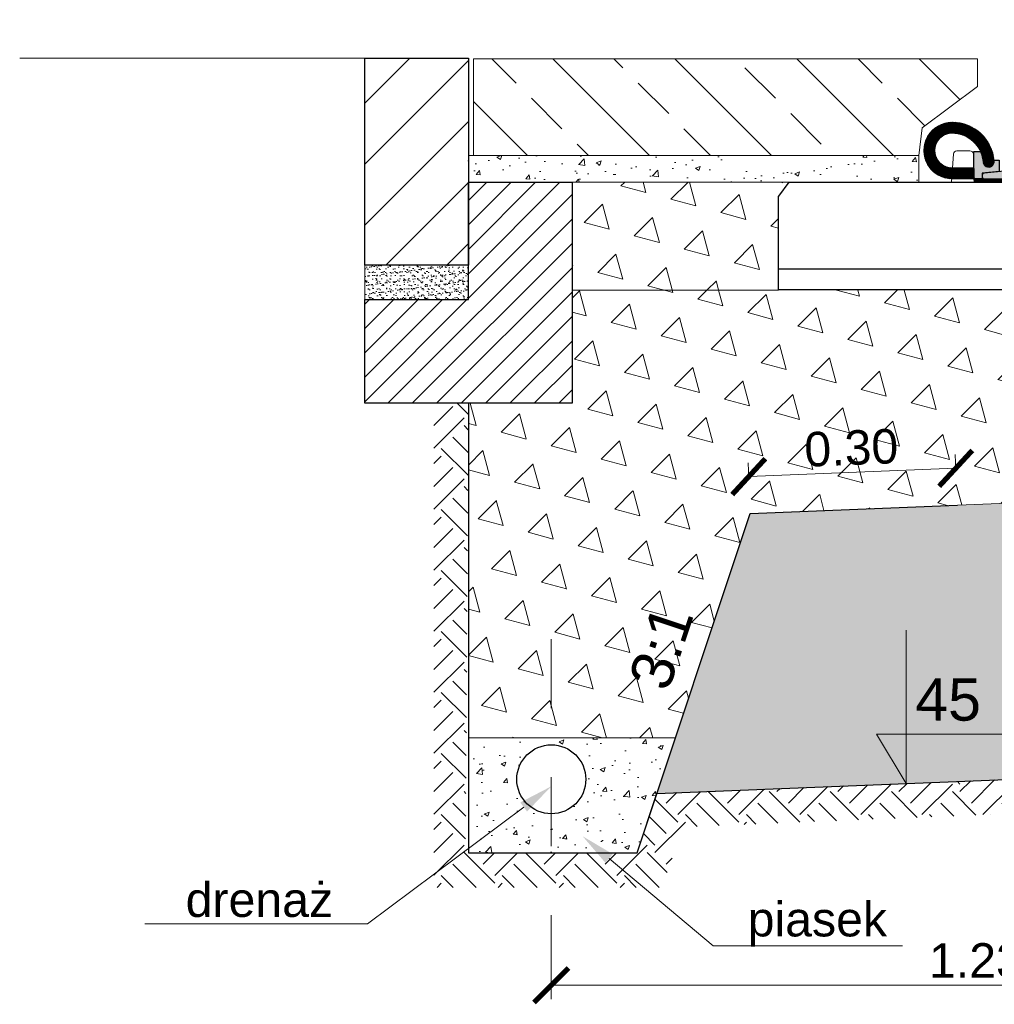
# Model space of a CAD drawing. Header units: feet. Extents: x 210.7 to 255.4, y -209.3 to -191.9.
# Tile 21 of 25: x 239.8 to 241.2, y -196.3 to -194.9. Entities that reach past the tile are written whole.
import ezdxf
from ezdxf import colors
from ezdxf.entities.mleader import LeaderData, LeaderLine
from ezdxf.math import Vec2, Vec3

# ---------------------------------------------------------------- set-up
doc = ezdxf.new("R2010")
doc.units = ezdxf.units.FT
doc.header["$MEASUREMENT"] = 0
doc.header["$PDMODE"] = 34
doc.linetypes.add('DASHDOT2', pattern=[12.7, 6.35, -3.175, 0, -3.175])
for name, color, linetype, lineweight in [('Beton', 8, 'Continuous', 15), ('BETON kresk', 8, 'Continuous', 9), ('Drenaż', 4, 'Continuous', 25), ('Geowłóknina', 160, 'Continuous', 30), ('Kruszywo', 42, 'Continuous', 15), ('Miesz_niezw', 251, 'Continuous', 9), ('Mieszanka_niezw_0_315', 44, 'Continuous', 15), ('Nawierzchnia asfaltowa', 7, 'Continuous', 15), ('Opis', 7, 'Continuous', 15), ('Osie', 1, 'DASHDOT2', 13), ('oś-szyny', 1, 'DASHDOT2', 0), ('Podkład', 7, 'Continuous', 30), ('Podsypka cementowo-piaskowa', 251, 'Continuous', 15), ('Podłoże gruntowe', 7, 'Continuous', 13), ('płyta EPT', 35, 'Continuous', 20), ('Sb3', 7, 'Continuous', 15), ('sb4', 7, 'Continuous', 15), ('Wymiar', 7, 'Continuous', 15)]:
    doc.layers.add(name, color=color, linetype=linetype, lineweight=lineweight)
for name, color, linetype in [('beton obram', 7, 'Continuous'), ('L-ka', 7, 'Continuous'), ('NAW-BITUM', 7, 'Continuous'), ('Podkadka sprężysta', 1, 'Continuous'), ('Szyna', 7, 'Continuous')]:
    doc.layers.add(name, color=color, linetype=linetype)
doc.layers.add('brudnopis', color=50, linetype='Continuous', lineweight=30, plot=False)
doc.styles.add('opis', font='arial.ttf', dxfattribs={"height": 0.05})
doc.styles.add('Opis_1_25', font='arial.ttf', dxfattribs={"height": 0.05})
doc.dimstyles.new('1_25_DK$0', dxfattribs={"dimtxt": 0.05, "dimasz": 0.05, "dimexe": 0.02, "dimexo": 0.05, "dimgap": 0.01, "dimtad": 1, "dimdec": 3, "dimzin": 3, "dimdsep": 46, "dimtxsty": 'Opis_1_25', "dimblk": 'ARCHTICK', "dimcen": 0.05, "dimclrd": 256, "dimclre": 256, "dimazin": 3, "dimtfac": 1, "dimtdec": 3, "dimtofl": 0, "dimtmove": 0, "dimatfit": 3, "dimldrblk": 'ARCHTICK', "dimfxl": 1, "dimfrac": 2, "dimtolj": 1, "dimtzin": 3, "dimlwd": -1, "dimlwe": -1, "dimarcsym": 0})
pattern_1 = [(49.99999999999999, (6.590312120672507, -90.33439871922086), (0.07172601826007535, -0.006275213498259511), [0.0075, -0.0825]), (355, (6.590312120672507, -90.33439871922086), (-0.0138751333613, 0.07521921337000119), [0.006, -0.066]), (100.45144446, (6.59628928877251, -90.33492165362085), (0.0578508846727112, 0.06894399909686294), [0.006374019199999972, -0.07011421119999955]), (46.18420000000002, (6.590312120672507, -90.31439871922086), (0.1067241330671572, -0.01655192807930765), [0.01124999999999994, -0.1237499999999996]), (96.63563549, (6.599205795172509, -90.31577804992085), (0.09346619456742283, 0.09741186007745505), [0.0095610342, -0.105171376]), (351.1841639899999, (6.590312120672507, -90.31439871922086), (0.09346619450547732, 0.09741186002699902), [0.009000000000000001, -0.0990000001]), (21, (6.600312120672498, -90.31939871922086), (0.05969070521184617, -0.04026188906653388), [0.0075, -0.0825]), (326.0000000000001, (6.600312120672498, -90.31939871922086), (0.02433153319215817, 0.0725150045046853), [0.006, -0.066]), (71.45144474, (6.605286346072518, -90.32275387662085), (0.08402223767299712, 0.03225311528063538), [0.006374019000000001, -0.0701142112]), (37.50000000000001, (6.590312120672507, -90.33439871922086), (0.001215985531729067, 0.03328938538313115), [0, -0.0652, 0, -0.067, 0, -0.06625]), (7.499999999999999, (6.590312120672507, -90.33439871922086), (0.02630695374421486, 0.03944117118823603), [0, -0.0382, 0, -0.0637, 0, -0.02525]), (327.5, (6.568012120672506, -90.33439871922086), (0.0533822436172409, -0.002255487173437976), [0, -0.025, 0, -0.078, 0, -0.1035]), (317.5, (6.558012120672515, -90.33439871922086), (0.05831861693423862, 0.01001049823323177), [0, -0.0325, 0, -0.0518, 0, -0.0735])]
pattern_2 = [(105, (19.03730680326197, 5.139593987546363), (-0.07244443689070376, 0.01941142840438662), [0.03750000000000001, -0.03750000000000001]), (165, (19.03730680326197, 5.139593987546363), (-0.05303300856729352, -0.05303300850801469), [0.03750000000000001, -0.03750000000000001]), (45, (19.00108458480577, 5.149299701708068), (-0.01941142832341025, 0.07244443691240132), [0.03750000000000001, -0.03750000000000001])]
pattern_3 = [(49.99999999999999, (0, 0), (0.07172601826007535, -0.006275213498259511), [0.0075, -0.0825]), (355, (0, 0), (-0.0138751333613, 0.07521921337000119), [0.006, -0.066]), (100.45144446, (0.0059771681, -0.0005229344), (0.0578508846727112, 0.06894399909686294), [0.006374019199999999, -0.07011421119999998]), (46.18420000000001, (0, 0.02), (0.1067241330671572, -0.01655192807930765), [0.01125, -0.12375]), (96.63563549, (0.0088936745, 0.0186206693), (0.09346619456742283, 0.09741186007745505), [0.0095610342, -0.105171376]), (351.1841639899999, (0, 0.02), (0.09346619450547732, 0.09741186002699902), [0.009000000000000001, -0.0990000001]), (21, (0.01, 0.015), (0.05969070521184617, -0.04026188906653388), [0.0075, -0.0825]), (326.0000000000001, (0.01, 0.015), (0.02433153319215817, 0.0725150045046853), [0.006, -0.066]), (71.45144474, (0.0149742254, 0.0116448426), (0.08402223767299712, 0.03225311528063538), [0.006374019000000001, -0.0701142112]), (37.50000000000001, (0, 0), (0.001215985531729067, 0.03328938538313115), [0, -0.0652, 0, -0.067, 0, -0.06625]), (7.499999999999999, (0, 0), (0.02630695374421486, 0.03944117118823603), [0, -0.0382, 0, -0.0637, 0, -0.02525]), (327.5, (-0.0223, 0), (0.0533822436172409, -0.002255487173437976), [0, -0.025, 0, -0.078, 0, -0.1035]), (317.5, (-0.0323, 0), (0.05831861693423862, 0.01001049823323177), [0, -0.0325, 0, -0.0518, 0, -0.0735])]

# ---------------------------------------------------------------- blocks, each defined once
blk = doc.blocks.new('EPT3')
at = {"layer": 'płyta EPT'}
h = blk.add_hatch(dxfattribs=at)
h.set_pattern_fill('ANSI33', color=256, scale=0.5, style=0)
h.set_pattern_definition([(45, (0, 0), (-0.08838834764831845, 0.08838834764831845), []), (45, (0.0883883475, 0), (-0.08838834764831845, 0.08838834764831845), [0.0625, -0.03125])])
h.paths.add_polyline_path([(-0.6450000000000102, 0), (-0.6500000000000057, 0.03999999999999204), (-0.7299999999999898, 0.0999999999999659), (-0.7299999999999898, 0.1399999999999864), (0, 0.1399999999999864), (0, 0)])
blk.add_lwpolyline([(-0.7299999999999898, 0.0999999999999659), (-0.6500000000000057, 0.03999999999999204), (-0.6450000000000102, 0), (0, 0), (0, 0.1399999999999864), (-0.7299999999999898, 0.1399999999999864), (-0.7299999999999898, 0.0999999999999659), (-0.7299999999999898, 0.1399999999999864)], dxfattribs=at)
blk = doc.blocks.new('_ArchTick')
at = {"color": 0, "linetype": 'ByBlock', "lineweight": 0, "const_width": 0.15}
blk.add_lwpolyline([(-0.5, -0.5), (0.5, 0.5)], dxfattribs=at)
blk = doc.blocks.new('*D69')
at = {"layer": 'DEFPOINTS', "color": 0, "lineweight": 70, "transparency": 16777216}
for p in [(240.5335017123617, -196.1772640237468), (241.7635017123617, -196.1772640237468), (240.5335017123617, -196.2696371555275)]:
    blk.add_point(p, dxfattribs=at)
at = {"layer": 'Wymiar', "transparency": 16777216}
for p, q in [((240.5335017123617, -196.2272640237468), (240.5335017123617, -196.2896371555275)), ((241.7635017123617, -196.2272640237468), (241.7635017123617, -196.2896371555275)), ((241.7635017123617, -196.2696371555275), (240.5335017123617, -196.2696371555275))]:
    blk.add_line(p, q, dxfattribs=at)
at = {"layer": 'Wymiar', "transparency": 16777216, "xscale": 0.05, "yscale": 0.05, "zscale": 0.05, "rotation": 180}
blk.add_blockref('_ArchTick', (240.5335017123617, -196.2696371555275), dxfattribs=at)
at = {"layer": 'Wymiar', "transparency": 16777216, "xscale": 0.05, "yscale": 0.05, "zscale": 0.05}
blk.add_blockref('_ArchTick', (241.7635017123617, -196.2696371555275), dxfattribs=at)
at = {"layer": 'Wymiar', "color": 0, "transparency": 16777216, "insert": (241.1485017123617, -196.2340914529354), "char_height": 0.05, "attachment_point": 5, "style": 'Opis_1_25'}
blk.add_mtext('\\A1;1.23', dxfattribs=at)
blk = doc.blocks.new('PS-60R2-SB4-1800')
h = blk.add_hatch(color=251)
edge = h.paths.add_edge_path()
edge.add_arc((-64.85020978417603, 18.20540894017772), 4.499999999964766, 4.328325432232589, 24.187061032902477, ccw=False)
edge.add_arc((-59.5653256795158, 18.60540894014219), 0.8000000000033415, 184.3283254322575, 364.3283254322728)
edge.add_arc((-64.85020978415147, 18.2054089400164), 6.099999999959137, 4.328325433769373, 5.518464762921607)
edge.add_line((-58.77848170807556, 18.79202480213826), (-58.02596563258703, 18.79189964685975))
edge.add_line((-58.02596563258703, 18.79189964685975), (-58.01851709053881, 17.15335696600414))
edge.add_line((-58.01851709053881, 17.15335696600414), (-60.51127112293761, 16.90517299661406))
edge.add_line((-60.51127112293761, 16.90517299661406), (-60.51143550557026, 16.10521954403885))
edge.add_line((-60.51143550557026, 16.10521954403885), (-61.65020978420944, 16.1054089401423))
edge.add_line((-61.65020978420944, 16.1054089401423), (-61.70545377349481, 17.70880618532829))
edge.add_line((-61.70545377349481, 17.70880618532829), (-61.70506451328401, 20.04929525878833))
edge.add_line((-61.70506451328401, 20.04929525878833), (-60.74525279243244, 20.04913562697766))
h = blk.add_hatch(color=251)
edge = h.paths.add_edge_path()
edge.add_arc((-38.14976804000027, 18.20942884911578), 4.499999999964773, 155.8129389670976, 175.6716745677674)
edge.add_arc((-43.43465214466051, 18.60942884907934), 0.8000000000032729, 175.6716745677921, 355.6716745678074, ccw=False)
edge.add_arc((-38.14976804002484, 18.20942884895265), 6.099999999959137, 174.4815352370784, 175.6716745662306, ccw=False)
edge.add_line((-44.22149611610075, 18.7960447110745), (-44.97401219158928, 18.79591955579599))
edge.add_line((-44.97401219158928, 18.79591955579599), (-44.9814607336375, 17.15737687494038))
edge.add_line((-44.9814607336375, 17.15737687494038), (-42.4887067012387, 16.90919290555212))
edge.add_line((-42.4887067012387, 16.90919290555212), (-42.48854231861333, 16.10923945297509))
edge.add_line((-42.48854231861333, 16.10923945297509), (-41.34976803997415, 16.10942884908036))
edge.add_line((-41.34976803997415, 16.10942884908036), (-41.29452405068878, 17.71282609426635))
edge.add_line((-41.29452405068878, 17.71282609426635), (-41.2949133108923, 20.0533151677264))
edge.add_line((-41.2949133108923, 20.0533151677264), (-42.25472503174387, 20.05315553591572))
h = blk.add_hatch(color=251)
edge = h.paths.add_edge_path()
edge.add_arc((38.14985109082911, 18.20942884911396), 4.499999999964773, 4.328325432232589, 24.18706103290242, ccw=False)
edge.add_arc((43.43473519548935, 18.60942884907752), 0.8000000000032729, 184.3283254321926, 364.3283254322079)
edge.add_arc((38.14985109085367, 18.20942884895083), 6.099999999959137, 4.328325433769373, 5.518464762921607)
edge.add_line((44.22157916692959, 18.79604471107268), (44.97409524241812, 18.79591955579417))
edge.add_line((44.97409524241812, 18.79591955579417), (44.98154378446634, 17.15737687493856))
edge.add_line((44.98154378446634, 17.15737687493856), (42.48878975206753, 16.9091929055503))
edge.add_line((42.48878975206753, 16.9091929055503), (42.48862536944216, 16.10923945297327))
edge.add_line((42.48862536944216, 16.10923945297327), (41.34985109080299, 16.10942884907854))
edge.add_line((41.34985109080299, 16.10942884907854), (41.29460710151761, 17.71282609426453))
edge.add_line((41.29460710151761, 17.71282609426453), (41.29499636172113, 20.05331516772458))
edge.add_line((41.29499636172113, 20.05331516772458), (42.25480808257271, 20.0531555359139))
h = blk.add_hatch(color=251)
edge = h.paths.add_edge_path()
edge.add_arc((64.85029283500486, 18.2054089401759), 4.499999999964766, 155.8129389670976, 175.6716745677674)
edge.add_arc((59.56540873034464, 18.60540894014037), 0.8000000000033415, 175.6716745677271, 355.67167456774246, ccw=False)
edge.add_arc((64.85029283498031, 18.20540894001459), 6.099999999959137, 174.4815352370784, 175.6716745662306, ccw=False)
edge.add_line((58.77856475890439, 18.79202480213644), (58.02604868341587, 18.79189964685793))
edge.add_line((58.02604868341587, 18.79189964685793), (58.01860014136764, 17.15335696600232))
edge.add_line((58.01860014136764, 17.15335696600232), (60.51135417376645, 16.90517299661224))
edge.add_line((60.51135417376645, 16.90517299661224), (60.5115185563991, 16.10521954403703))
edge.add_line((60.5115185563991, 16.10521954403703), (61.65029283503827, 16.10540894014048))
edge.add_line((61.65029283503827, 16.10540894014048), (61.70553682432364, 17.70880618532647))
edge.add_line((61.70553682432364, 17.70880618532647), (61.70514756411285, 20.04929525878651))
edge.add_line((61.70514756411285, 20.04929525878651), (60.74533584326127, 20.04913562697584))
at = {"layer": 'Podkadka sprężysta'}
h = blk.add_hatch(dxfattribs=at)
h.set_pattern_fill('ANSI37', color=256, angle=0.009529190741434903, style=0)
h.set_pattern_definition([(45.00952919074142, (-51.49991694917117, 15.60774071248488), (-0.08840304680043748, 0.08837364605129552), []), (135.0095291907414, (-51.49991694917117, 15.60774071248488), (-0.08837364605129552, -0.08840304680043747), [])])
h.paths.add_polyline_path([(-61.63283859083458, 15.60605544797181), (-61.65020978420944, 16.1054089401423), (-41.34976803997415, 16.10942884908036), (-41.36699530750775, 15.60942597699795)])
h = blk.add_hatch(dxfattribs=at)
h.set_pattern_fill('ANSI37', color=256, scale=100, style=0)
h.set_pattern_definition([(134.9904708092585, (51.5, 15.60774071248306), (0.08840304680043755, 0.08837364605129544), []), (44.99047080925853, (51.5, 15.60774071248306), (0.08837364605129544, -0.08840304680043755), [])])
h.paths.add_polyline_path([(61.63292164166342, 15.60605544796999), (61.65029283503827, 16.10540894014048), (41.34985109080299, 16.10942884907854), (41.36707835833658, 15.60942597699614)])
at = {"layer": 'sb4'}
h = blk.add_hatch(dxfattribs=at)
h.set_pattern_fill('ANSI31', color=256, angle=0.009529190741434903, style=0)
h.set_pattern_definition([(134.9904708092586, (-92.79758262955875, -4.70838610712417), (0.08840304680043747, 0.08837364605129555), [])])
edge = h.paths.add_edge_path()
edge.add_line((-61.65020978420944, 16.1054089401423), (-64.85020978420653, 16.1054089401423))
edge.add_arc((-64.8502097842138, 20.20540894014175), 4.099999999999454, 90.00000000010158, 270.00000000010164, ccw=False)
edge.add_arc((-64.85020978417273, 18.20540894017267), 6.099999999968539, 4.328325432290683, 90.00000000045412, ccw=False)
edge.add_arc((-59.5653256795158, 18.60540894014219), 0.8000000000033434, -175.67167456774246, 4.328325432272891, ccw=False)
edge.add_arc((-64.85020978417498, 18.20540894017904), 4.499999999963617, 4.328325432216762, 90.00000000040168)
edge.add_arc((-64.85020978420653, 20.20540894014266), 2.5, 90, 270)
edge.add_line((-64.85020978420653, 17.70540894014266), (-61.70580229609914, 17.70347502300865))
edge.add_line((-61.70580229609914, 17.70347502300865), (-61.65020978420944, 16.1054089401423))
h = blk.add_hatch(dxfattribs=at)
h.set_pattern_fill('ANSI31', color=256, angle=0.009529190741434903, style=0)
h.set_pattern_definition([(45.00952919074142, (-10.20239519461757, -4.704366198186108), (-0.08840304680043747, 0.08837364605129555), [])])
edge = h.paths.add_edge_path()
edge.add_line((-41.34976803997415, 16.10942884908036), (-38.14976803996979, 16.10942884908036))
edge.add_arc((-38.14976803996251, 20.2094288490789), 4.099999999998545, 269.9999999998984, 449.9999999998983)
edge.add_arc((-38.14976804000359, 18.20942884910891), 6.099999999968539, 89.99999999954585, 175.6716745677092)
edge.add_arc((-43.43465214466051, 18.60942884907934), 0.8000000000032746, 175.6716745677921, 355.6716745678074)
edge.add_arc((-38.14976804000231, 18.20942884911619), 4.499999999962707, 89.9999999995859, 175.6716745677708, ccw=False)
edge.add_arc((-38.14976803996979, 20.2094288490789), 2.5, -90, 90, ccw=False)
edge.add_line((-38.14976803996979, 17.7094288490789), (-41.29470646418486, 17.70753173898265))
edge.add_line((-41.29470646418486, 17.70753173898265), (-41.34976803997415, 16.10942884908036))
h = blk.add_hatch(dxfattribs=at)
h.set_pattern_fill('ANSI31', color=256, angle=0.009529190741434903, style=0)
h.set_pattern_definition([(134.9904708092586, (10.2024782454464, -4.704366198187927), (0.08840304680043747, 0.08837364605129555), [])])
edge = h.paths.add_edge_path()
edge.add_line((41.34985109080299, 16.10942884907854), (38.14985109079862, 16.10942884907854))
edge.add_arc((38.14985109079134, 20.20942884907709), 4.099999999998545, 90.00000000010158, 270.00000000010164, ccw=False)
edge.add_arc((38.14985109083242, 18.20942884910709), 6.099999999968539, 4.328325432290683, 90.00000000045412, ccw=False)
edge.add_arc((43.43473519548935, 18.60942884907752), 0.8000000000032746, -175.67167456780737, 4.328325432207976, ccw=False)
edge.add_arc((38.14985109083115, 18.20942884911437), 4.499999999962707, 4.328325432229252, 90.00000000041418)
edge.add_arc((38.14985109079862, 20.20942884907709), 2.5, 90, 270)
edge.add_line((38.14985109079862, 17.70942884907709), (41.29478951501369, 17.70753173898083))
edge.add_line((41.29478951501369, 17.70753173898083), (41.34985109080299, 16.10942884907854))
h = blk.add_hatch(dxfattribs=at)
h.set_pattern_fill('ANSI31', color=256, angle=0.009529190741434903, style=0)
h.set_pattern_definition([(45.00952919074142, (92.79766568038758, -4.708386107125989), (-0.08840304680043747, 0.08837364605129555), [])])
edge = h.paths.add_edge_path()
edge.add_line((61.65029283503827, 16.10540894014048), (64.85029283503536, 16.10540894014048))
edge.add_arc((64.85029283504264, 20.20540894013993), 4.099999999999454, 269.9999999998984, 449.9999999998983)
edge.add_arc((64.85029283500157, 18.20540894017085), 6.099999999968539, 89.9999999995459, 175.6716745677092)
edge.add_arc((59.56540873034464, 18.60540894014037), 0.8000000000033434, 175.6716745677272, 355.6716745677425)
edge.add_arc((64.85029283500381, 18.20540894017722), 4.499999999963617, 89.99999999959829, 175.6716745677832, ccw=False)
edge.add_arc((64.85029283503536, 20.20540894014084), 2.5, -90, 90, ccw=False)
edge.add_line((64.85029283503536, 17.70540894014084), (61.70588534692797, 17.70347502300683))
edge.add_line((61.70588534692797, 17.70347502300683), (61.65029283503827, 16.10540894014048))
at = {"layer": 'Szyna'}
h = blk.add_hatch(color=256, dxfattribs=at)
edge = h.paths.add_edge_path()
edge.add_arc((-54.07513544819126, 32.0297057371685), 1.499999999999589, 180.0000026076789, 258.6900701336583)
edge.add_line((-54.36930958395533, 30.5588347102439), (-52.90401923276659, 30.26577670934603))
edge.add_arc((-53.10013532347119, 29.28519602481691), 0.9999999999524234, 2.595729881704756e-06, 78.69007012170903, ccw=False)
edge.add_line((-52.10013532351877, 29.28519607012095), (-52.10013483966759, 18.64498753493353))
edge.add_arc((-53.10013483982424, 18.64498748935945), 1.000000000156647, -84.2894042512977, 2.611202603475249e-06, ccw=False)
edge.add_line((-53.00063107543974, 17.64995030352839), (-60.22998587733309, 16.92701449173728))
edge.add_arc((-60.20013474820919, 16.62850333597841), 0.3000000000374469, 95.71059571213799, 180.0000025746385)
edge.add_line((-60.50013474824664, 16.62850332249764), (-60.5001347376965, 16.3999995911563))
edge.add_arc((-60.20013473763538, 16.39999960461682), 0.3000000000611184, 180.0000025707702, 270.0000025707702)
edge.add_line((-60.20013472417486, 16.09999960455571), (-42.80013472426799, 16.1000003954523))
edge.add_arc((-42.80013473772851, 16.40000039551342), 0.3000000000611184, 270.0000025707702, 360.0000025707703)
edge.add_line((-42.50013473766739, 16.40000040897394), (-42.50013474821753, 16.62850414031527))
edge.add_arc((-42.80013474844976, 16.62850412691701), 0.3000000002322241, 2.558879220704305e-06, 84.28940942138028)
edge.add_line((-42.77028364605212, 16.92701528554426), (-49.99963851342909, 17.64995044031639))
edge.add_arc((-49.90013483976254, 18.64498763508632), 1.000000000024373, 180.0000026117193, 264.28940947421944, ccw=False)
edge.add_line((-50.90013483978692, 18.64498758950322), (-50.90013519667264, 26.49519612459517))
edge.add_arc((-49.90013519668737, 26.49519617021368), 0.9999999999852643, 101.30993508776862, 180.0000026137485, ccw=False)
edge.add_line((-50.0962513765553, 27.47577683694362), (-47.38879003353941, 28.0172692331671))
edge.add_arc((-48.07519666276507, 31.44930156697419), 3.500000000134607, 281.3099350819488, 350.5376803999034)
edge.add_line((-44.6228179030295, 30.87390526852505), (-44.28216873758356, 32.91780083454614))
edge.add_arc((-44.77536570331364, 33.00000030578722), 0.5000000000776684, 350.5376803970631, 450.000002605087)
edge.add_line((-44.77536572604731, 33.50000030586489), (-45.99262867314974, 33.50000025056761))
edge.add_arc((-45.99262865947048, 33.20000025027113), 0.3000000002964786, 90.00000261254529, 170.5376804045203)
edge.add_line((-46.28854683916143, 33.24931993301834), (-46.7379117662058, 30.55312961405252))
edge.add_arc((-48.09913539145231, 30.78000015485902), 1.380000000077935, 270.0000025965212, 350.5376803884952, ccw=False)
edge.add_line((-48.09913532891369, 29.40000015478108), (-48.25113532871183, 29.40000014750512))
edge.add_arc((-48.2511353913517, 30.78000014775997), 1.380000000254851, 189.4623248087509, 270.00000260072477, ccw=False)
edge.add_line((-49.61235899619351, 30.55312948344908), (-49.98892671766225, 32.81253518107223))
edge.add_arc((-51.27123880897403, 32.59881643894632), 1.300000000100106, 9.462324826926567, 76.81804508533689)
edge.add_arc((-52.79913517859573, 26.07535626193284), 7.999999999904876, 76.81804506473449, 86.81323531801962)
edge.add_arc((-54.02213417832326, 4.109376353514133), 29.99999999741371, 86.81323532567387, 90.3828454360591)
edge.add_arc((-54.16913517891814, 26.10888522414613), 8.000000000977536, 90.38284543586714, 96.93827769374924)
edge.add_arc((-55.07513551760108, 33.55396167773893), 0.500000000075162, 96.93827769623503, 180.000002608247)
edge.add_line((-55.57513551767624, 33.55396165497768), (-55.57513544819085, 32.02970566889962))
h = blk.add_hatch(color=256, dxfattribs=at)
edge = h.paths.add_edge_path()
edge.add_arc((54.0752184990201, 32.02970573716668), 1.499999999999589, 281.30992986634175, 359.99999739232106, ccw=False)
edge.add_line((54.36939263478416, 30.55883471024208), (52.90410228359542, 30.26577670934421))
edge.add_arc((53.10021837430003, 29.28519602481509), 0.9999999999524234, 101.3099298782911, 179.99999740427)
edge.add_line((52.10021837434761, 29.28519607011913), (52.10021789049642, 18.64498753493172))
edge.add_arc((53.10021789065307, 18.64498748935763), 1.000000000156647, 179.9999973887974, 264.2894042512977)
edge.add_line((53.00071412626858, 17.64995030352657), (60.23006892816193, 16.92701449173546))
edge.add_arc((60.20021779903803, 16.62850333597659), 0.3000000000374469, -2.574638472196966e-06, 84.289404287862, ccw=False)
edge.add_line((60.50021779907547, 16.62850332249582), (60.50021778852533, 16.39999959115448))
edge.add_arc((60.20021778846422, 16.399999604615), 0.3000000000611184, 269.9999974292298, 359.9999974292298, ccw=False)
edge.add_line((60.20021777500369, 16.09999960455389), (42.80021777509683, 16.10000039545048))
edge.add_arc((42.80021778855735, 16.4000003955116), 0.3000000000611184, 179.9999974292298, 269.9999974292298, ccw=False)
edge.add_line((42.50021778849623, 16.40000040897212), (42.50021779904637, 16.62850414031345))
edge.add_arc((42.80021779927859, 16.62850412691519), 0.3000000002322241, 95.71059057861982, 179.9999974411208, ccw=False)
edge.add_line((42.77036669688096, 16.92701528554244), (49.99972156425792, 17.64995044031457))
edge.add_arc((49.90021789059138, 18.6449876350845), 1.000000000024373, 275.7105905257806, 359.9999973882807)
edge.add_line((50.90021789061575, 18.6449875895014), (50.90021824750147, 26.49519612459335))
edge.add_arc((49.90021824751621, 26.49519617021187), 0.9999999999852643, 359.9999973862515, 438.6900649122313)
edge.add_line((50.09633442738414, 27.4757768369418), (47.38887308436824, 28.01726923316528))
edge.add_arc((48.0752797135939, 31.44930156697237), 3.500000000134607, 189.4623196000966, 258.69006491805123, ccw=False)
edge.add_line((44.62290095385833, 30.87390526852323), (44.2822517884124, 32.91780083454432))
edge.add_arc((44.77544875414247, 33.0000003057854), 0.5000000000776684, 89.99999739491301, 189.4623196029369, ccw=False)
edge.add_line((44.77544877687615, 33.50000030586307), (45.99271172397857, 33.50000025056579))
edge.add_arc((45.99271171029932, 33.20000025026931), 0.3000000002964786, 9.462319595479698, 89.99999738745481, ccw=False)
edge.add_line((46.28862988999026, 33.24931993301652), (46.73799481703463, 30.5531296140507))
edge.add_arc((48.09921844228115, 30.7800001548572), 1.380000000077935, 189.4623196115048, 269.9999974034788)
edge.add_line((48.09921837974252, 29.40000015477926), (48.25121837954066, 29.40000014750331))
edge.add_arc((48.25121844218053, 30.78000014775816), 1.380000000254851, 269.9999973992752, 350.5376751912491)
edge.add_line((49.61244204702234, 30.55312948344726), (49.98900976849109, 32.81253518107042))
edge.add_arc((51.27132185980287, 32.5988164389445), 1.300000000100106, 103.1819549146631, 170.5376751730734, ccw=False)
edge.add_arc((52.79921822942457, 26.07535626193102), 7.999999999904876, 93.18676468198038, 103.18195493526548, ccw=False)
edge.add_arc((54.02221722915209, 4.109376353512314), 29.99999999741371, 89.61715456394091, 93.18676467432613, ccw=False)
edge.add_arc((54.16921822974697, 26.10888522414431), 8.000000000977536, 83.06172230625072, 89.61715456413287, ccw=False)
edge.add_arc((55.07521856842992, 33.55396167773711), 0.500000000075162, -2.6082469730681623e-06, 83.06172230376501, ccw=False)
edge.add_line((55.57521856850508, 33.55396165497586), (55.57521849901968, 32.0297056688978))
for p, q in [((-60.51162242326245, 16.90321591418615), (-60.51145789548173, 16.10624195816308)), ((-42.4887067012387, 16.90919290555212), (-42.48854231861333, 16.10923945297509)), ((42.48878975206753, 16.9091929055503), (42.48862536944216, 16.10923945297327)), ((60.51170547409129, 16.90321591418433), (60.51154094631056, 16.10624195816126)), ((-61.63283859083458, 15.60605544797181), (-64.95012177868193, 15.60550373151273))]:
    blk.add_line(p, q)
for points in [[(-60.74525279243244, 20.04913562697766, -0.08686759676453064), (-60.36304403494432, 18.54503158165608, 1.000000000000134), (-58.76760732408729, 18.66578629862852, 0.005193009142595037), (-58.77848170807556, 18.79202480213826), (-58.02596563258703, 18.79189964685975), (-58.01851709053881, 17.15335696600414), (-60.51127112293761, 16.90517299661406), (-60.51143550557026, 16.10521954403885), (-61.65020978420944, 16.1054089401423), (-61.70545377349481, 17.70880618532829), (-61.70506451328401, 20.04929525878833)], [(-42.25472503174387, 20.05315553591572, 0.08686759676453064), (-42.63693378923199, 18.54905149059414, -1.000000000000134), (-44.23237050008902, 18.66980620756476, -0.005193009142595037), (-44.22149611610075, 18.7960447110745), (-44.97401219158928, 18.79591955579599), (-44.9814607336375, 17.15737687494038), (-42.4887067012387, 16.90919290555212), (-42.48854231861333, 16.10923945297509), (-41.34976803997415, 16.10942884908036), (-41.29452405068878, 17.71282609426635), (-41.2949133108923, 20.0533151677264)], [(42.25480808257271, 20.0531555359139, -0.08686759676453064), (42.63701684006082, 18.54905149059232, 1.000000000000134), (44.23245355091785, 18.66980620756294, 0.005193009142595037), (44.22157916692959, 18.79604471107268), (44.97409524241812, 18.79591955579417), (44.98154378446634, 17.15737687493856), (42.48878975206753, 16.9091929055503), (42.48862536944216, 16.10923945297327), (41.34985109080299, 16.10942884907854), (41.29460710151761, 17.71282609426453), (41.29499636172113, 20.05331516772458)], [(60.74533584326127, 20.04913562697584, 0.08686759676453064), (60.36312708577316, 18.54503158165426, -1.000000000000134), (58.76769037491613, 18.6657862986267, -0.005193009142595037), (58.77856475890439, 18.79202480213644), (58.02604868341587, 18.79189964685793), (58.01860014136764, 17.15335696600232), (60.51135417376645, 16.90517299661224), (60.5115185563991, 16.10521954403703), (61.65029283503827, 16.10540894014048), (61.70553682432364, 17.70880618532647), (61.70514756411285, 20.04929525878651)]]:
    blk.add_lwpolyline(points, format="xyb", close=True)
at = {"layer": 'brudnopis', "lineweight": 0, "ltscale": 5}
for p, q in [((-49.97017078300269, 32.69999960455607), (-49.97017078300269, 34.10870663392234)), ((49.97025383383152, 32.69999960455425), (49.97025383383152, 34.10870663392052)), ((-51.50000000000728, 32.69999960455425), (51.50008305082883, 32.69999960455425))]:
    blk.add_line(p, q, dxfattribs=at)
at = {"layer": 'oś-szyny', "ltscale": 0.002}
for p, q in [((-51.5, 12.34887240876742), (-51.5, 39.15927775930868)), ((51.50008305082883, 12.3488724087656), (51.50008305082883, 39.15927775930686))]:
    blk.add_line(p, q, dxfattribs=at)
at = {"layer": 'Podkadka sprężysta'}
for points in [[(-61.63283859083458, 15.60605544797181), (-61.65020978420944, 16.1054089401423), (-41.34976803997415, 16.10942884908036), (-41.36699530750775, 15.60942597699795)], [(61.63292164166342, 15.60605544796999), (61.65029283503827, 16.10540894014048), (41.34985109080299, 16.10942884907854), (41.36707835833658, 15.60942597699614)]]:
    blk.add_lwpolyline(points, close=True, dxfattribs=at)
at = {"layer": 'Podkład', "ltscale": 5}
for p, q in [((-88.5, 15.60000000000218), (-90, 13.60000000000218)), ((88.50000000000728, 15.60000000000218), (-88.49999999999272, 15.60000000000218)), ((-10, 15.60000000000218), (-10, 1.818989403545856e-12)), ((-3, 1.818989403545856e-12), (-10, 15.60000000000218)), ((0, 15.60000000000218), (0, 1.818989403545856e-12)), ((0, 15.60000000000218), (0, 1.818989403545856e-12)), ((3, 1.818989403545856e-12), (10, 15.60000000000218)), ((10, 15.60000000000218), (10, 1.818989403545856e-12)), ((88.5, 15.60000000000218), (90, 13.60000000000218)), ((-90, 1.818989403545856e-12), (-90, 13.60000000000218)), ((90, 1.818989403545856e-12), (90, 13.60000000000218)), ((-10, 3.000000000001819), (-90, 3.000000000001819)), ((10, 3.000000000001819), (89.99999999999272, 3.000000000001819)), ((-89.99999999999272, 0), (89.99999999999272, 1.818989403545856e-12))]:
    blk.add_line(p, q, dxfattribs=at)
at = {"layer": 'Sb3'}
for points in [[(-61.63283859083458, 15.60605544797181), (-61.77465327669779, 19.6826699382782, 0.4041133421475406), (-62.27443416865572, 20.1652867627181), (-64.16259709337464, 20.16497273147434, 0.3936855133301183), (-64.6612744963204, 19.70015658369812), (-64.95012177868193, 15.60550373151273)], [(61.63292164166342, 15.60605544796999), (61.77473632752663, 19.68266993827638, -0.4041133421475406), (62.27451721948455, 20.16528676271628), (64.16268014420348, 20.16497273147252, -0.3936855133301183), (64.66135754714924, 19.7001565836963), (64.95020482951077, 15.60550373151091)]]:
    blk.add_lwpolyline(points, format="xyb", close=True, dxfattribs=at)
for points in [[(-41.36699530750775, 15.60942597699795), (-41.22653663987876, 19.68608741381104, -0.4041133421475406), (-40.72691630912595, 20.16887045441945), (-38.8387533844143, 20.16918448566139, -0.3936855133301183), (-38.33992139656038, 19.70453423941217), (-38.04971211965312, 15.60997769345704), (-41.36699530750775, 15.60942597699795)], [(41.36707835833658, 15.60942597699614), (41.22661969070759, 19.68608741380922, 0.4041133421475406), (40.72699935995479, 20.16887045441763), (38.83883643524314, 20.16918448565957, 0.3936855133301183), (38.34000444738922, 19.70453423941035), (38.04979517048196, 15.60997769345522), (41.36707835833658, 15.60942597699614)]]:
    blk.add_lwpolyline(points, format="xyb", dxfattribs=at)
at = {"layer": 'sb4'}
for points in [[(-61.65020978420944, 16.1054089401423), (-64.85020978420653, 16.1054089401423, -1), (-64.85020978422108, 24.30540894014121, -0.3922565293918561), (-58.76760732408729, 18.66578629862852, -1.000000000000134), (-60.36304403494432, 18.54503158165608, 0.3922565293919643), (-64.85020978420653, 22.70540894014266, 0.9999999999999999), (-64.85020978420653, 17.70540894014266), (-61.70580229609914, 17.70347502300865)], [(-41.34976803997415, 16.10942884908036), (-38.14976803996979, 16.10942884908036, 1), (-38.14976803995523, 24.30942884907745, 0.3922565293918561), (-44.23237050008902, 18.66980620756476, 1.000000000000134), (-42.63693378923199, 18.54905149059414, -0.3922565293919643), (-38.14976803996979, 22.7094288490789, -0.9999999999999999), (-38.14976803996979, 17.7094288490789), (-41.29470646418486, 17.70753173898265)], [(41.34985109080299, 16.10942884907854), (38.14985109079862, 16.10942884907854, -1), (38.14985109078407, 24.30942884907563, -0.3922565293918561), (44.23245355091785, 18.66980620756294, -1.000000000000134), (42.63701684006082, 18.54905149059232, 0.3922565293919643), (38.14985109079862, 22.70942884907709, 0.9999999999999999), (38.14985109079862, 17.70942884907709), (41.29478951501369, 17.70753173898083)], [(61.65029283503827, 16.10540894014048), (64.85029283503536, 16.10540894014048, 1), (64.85029283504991, 24.30540894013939, 0.3922565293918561), (58.76769037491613, 18.6657862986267, 1.000000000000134), (60.36312708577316, 18.54503158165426, -0.3922565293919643), (64.85029283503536, 22.70540894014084, -0.9999999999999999), (64.85029283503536, 17.70540894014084), (61.70588534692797, 17.70347502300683)]]:
    blk.add_lwpolyline(points, format="xyb", close=True, dxfattribs=at)
for points in [[(-61.70527135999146, 17.70351183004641), (-61.65020978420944, 16.1054089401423)], [(-41.29470646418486, 17.70753173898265), (-41.34976803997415, 16.10942884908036)]]:
    blk.add_lwpolyline(points, dxfattribs=at)
at = {"layer": 'Szyna'}
for points in [[(-55.57513544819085, 32.02970566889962, 0.3575107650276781), (-54.36930958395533, 30.5588347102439), (-52.90401923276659, 30.26577670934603, -0.3575107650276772), (-52.10013532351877, 29.28519607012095), (-52.10013483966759, 18.64498753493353, -0.3853135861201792), (-53.00063107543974, 17.64995030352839), (-60.22998587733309, 16.92701449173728, 0.3853135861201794), (-60.50013474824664, 16.62850332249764), (-60.5001347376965, 16.3999995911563, 0.414213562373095), (-60.20013472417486, 16.09999960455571), (-42.80013472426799, 16.1000003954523, 0.414213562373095), (-42.50013473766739, 16.40000040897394), (-42.50013474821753, 16.62850414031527, 0.3853135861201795), (-42.77028364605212, 16.92701528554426), (-49.99963851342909, 17.64995044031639, -0.385313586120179), (-50.90013483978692, 18.64498758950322), (-50.90013519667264, 26.49519612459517, -0.357510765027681), (-50.0962513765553, 27.47577683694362), (-47.38879003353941, 28.0172692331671, 0.3115981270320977), (-44.6228179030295, 30.87390526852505), (-44.28216873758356, 32.91780083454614, 0.4634545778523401), (-44.77536572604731, 33.50000030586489), (-45.99262867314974, 33.50000025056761, 0.3666293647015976), (-46.28854683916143, 33.24931993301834), (-46.7379117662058, 30.55312961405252, -0.3666293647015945), (-48.09913532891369, 29.40000015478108), (-48.25113532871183, 29.40000014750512, -0.3666293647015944), (-49.61235899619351, 30.55312948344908), (-49.98892671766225, 32.81253518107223), (-49.98892671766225, 32.81253518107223, 0.3026593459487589), (-50.97478130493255, 33.86456244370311, 0.04363991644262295), (-52.35440826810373, 34.06298532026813, 0.01557662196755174), (-54.22259008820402, 34.10870663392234), (-54.22259008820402, 34.10870663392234, 0.02861127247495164), (-55.13553554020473, 34.05030010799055, 0.3791741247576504), (-55.57513551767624, 33.55396165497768)], [(55.57521849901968, 32.0297056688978, -0.3575107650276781), (54.36939263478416, 30.55883471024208), (52.90410228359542, 30.26577670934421, 0.3575107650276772), (52.10021837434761, 29.28519607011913), (52.10021789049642, 18.64498753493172, 0.3853135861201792), (53.00071412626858, 17.64995030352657), (60.23006892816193, 16.92701449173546, -0.3853135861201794), (60.50021779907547, 16.62850332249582), (60.50021778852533, 16.39999959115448, -0.414213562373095), (60.20021777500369, 16.09999960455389), (42.80021777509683, 16.10000039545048, -0.414213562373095), (42.50021778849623, 16.40000040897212), (42.50021779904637, 16.62850414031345, -0.3853135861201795), (42.77036669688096, 16.92701528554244), (49.99972156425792, 17.64995044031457, 0.385313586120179), (50.90021789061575, 18.6449875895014), (50.90021824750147, 26.49519612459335, 0.357510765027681), (50.09633442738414, 27.4757768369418), (47.38887308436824, 28.01726923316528, -0.3115981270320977), (44.62290095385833, 30.87390526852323), (44.2822517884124, 32.91780083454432, -0.4634545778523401), (44.77544877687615, 33.50000030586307), (45.99271172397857, 33.50000025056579, -0.3666293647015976), (46.28862988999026, 33.24931993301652), (46.73799481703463, 30.5531296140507, 0.3666293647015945), (48.09921837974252, 29.40000015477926), (48.25121837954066, 29.40000014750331, 0.3666293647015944), (49.61244204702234, 30.55312948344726), (49.98900976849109, 32.81253518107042), (49.98900976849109, 32.81253518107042, -0.3026593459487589), (50.97486435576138, 33.86456244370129, -0.04363991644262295), (52.35449131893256, 34.06298532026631, -0.01557662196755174), (54.22267313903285, 34.10870663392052), (54.22267313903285, 34.10870663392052, -0.02861127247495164), (55.13561859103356, 34.05030010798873, -0.3791741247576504), (55.57521856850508, 33.55396165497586)]]:
    blk.add_lwpolyline(points, format="xyb", close=True, dxfattribs=at)
blk = doc.blocks.new('*D71')
at = {"layer": 'DEFPOINTS', "color": 0, "transparency": 16777216}
for p in [(241.1192627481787, -195.5207238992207), (241.1213924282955, -195.5739659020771), (240.8216321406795, -195.585956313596)]:
    blk.add_point(p, dxfattribs=at)
at = {"layer": 'Wymiar', "transparency": 16777216}
for p, q in [((241.1193940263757, -195.5240058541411), (241.1184633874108, -195.5007398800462)), ((240.8196337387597, -195.53599626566), (240.8187030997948, -195.5127302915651)), ((240.8195024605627, -195.5327143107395), (241.1192627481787, -195.5207238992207))]:
    blk.add_line(p, q, dxfattribs=at)
at = {"layer": 'Wymiar', "transparency": 16777216, "xscale": 0.05, "yscale": 0.05, "zscale": 0.05}
for p, rotation in [((241.1192627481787, -195.5207238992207), 2.290610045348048), ((240.8195024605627, -195.5327143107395), 182.2906100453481)]:
    blk.add_blockref('_ArchTick', p, dxfattribs=dict(at, rotation=rotation))
at = {"layer": 'Wymiar', "color": 0, "transparency": 16777216, "insert": (240.9679619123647, -195.4912018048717), "char_height": 0.05, "attachment_point": 5, "rotation": 2.2906100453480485, "style": 'Opis_1_25'}
blk.add_mtext('\\A1;0.30', dxfattribs=at)

msp = doc.modelspace()

# ---------------------------------------------------------------- hatches: boundary and pattern name
at = {"layer": 'Beton'}
h = msp.add_hatch(dxfattribs=at)
h.set_pattern_fill('ANSI31', color=256, scale=0.2, style=0)
h.set_pattern_definition([(45, (-44.37114416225, -36.38466810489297), (-0.01767766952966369, 0.01767766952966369), [])])
h.paths.add_polyline_path([(240.5635017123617, -195.4263177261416), (240.2635017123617, -195.4263177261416), (240.2635017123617, -195.2763177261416), (240.4135017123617, -195.2763177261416), (240.4135017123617, -195.1063283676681), (240.5635017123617, -195.1063283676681)])
at = {"layer": 'BETON kresk'}
h = msp.add_hatch(dxfattribs=at)
h.set_pattern_fill('ANSI31', color=256, scale=0.5)
h.set_pattern_definition([(45, (25.82061483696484, 9.172730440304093), (-0.04419417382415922, 0.04419417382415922), [])])
h.paths.add_polyline_path([(240.2635017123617, -195.2263177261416), (240.4135017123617, -195.2263177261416), (240.4135017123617, -194.9263177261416), (240.2635017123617, -194.9263177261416)])
at = {"layer": 'Kruszywo'}
h = msp.add_hatch(dxfattribs=at)
h.set_pattern_fill('AR-CONC', color=256, scale=0.01, style=0)
h.set_pattern_definition(pattern_1)
edge = h.paths.add_edge_path()
edge.add_arc((240.5335017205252, -195.9712806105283), 0.05000000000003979, 90.0000046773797, 180, ccw=False)
edge.add_line((240.5335017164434, -195.9212806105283), (240.5335017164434, -195.9112806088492))
edge.add_line((240.5335017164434, -195.9112806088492), (240.4135017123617, -195.9112806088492))
edge.add_line((240.4135017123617, -195.9112806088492), (240.4135017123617, -196.077793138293))
edge.add_line((240.4135017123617, -196.077793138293), (240.5335017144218, -196.077793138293))
edge.add_line((240.5335017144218, -196.077793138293), (240.5335017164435, -196.0212806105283))
edge.add_arc((240.5335017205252, -195.9712806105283), 0.05000000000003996, 180.0000000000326, 269.99999532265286, ccw=False)
h = msp.add_hatch(dxfattribs=at)
h.set_pattern_fill('AR-CONC', color=256, scale=0.01, style=0)
h.set_pattern_definition(pattern_1)
edge = h.paths.add_edge_path()
edge.add_arc((240.5335017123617, -195.9712806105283), 0.05000000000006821, 360.0000000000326, 449.9999953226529)
edge.add_line((240.5335017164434, -195.9212806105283), (240.5335017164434, -195.9112806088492))
edge.add_line((240.5335017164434, -195.9112806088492), (240.7131907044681, -195.9112806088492))
edge.add_line((240.7131907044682, -195.9112806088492), (240.657686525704, -196.077793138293))
edge.add_line((240.657686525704, -196.077793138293), (240.5335017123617, -196.077793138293))
edge.add_line((240.5335017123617, -196.077793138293), (240.5335017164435, -196.0212806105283))
edge.add_arc((240.5335017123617, -195.9712806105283), 0.05000000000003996, 270.0000046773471, 359.9999999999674)
at = {"layer": 'Miesz_niezw'}
h = msp.add_hatch(dxfattribs=at)
h.set_pattern_fill('TRIANG', color=256, scale=0.2, angle=45)
h.set_pattern_definition(pattern_2)
h.paths.add_polyline_path([(240.5635017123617, -195.1063918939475), (240.5635017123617, -195.2623177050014), (240.8625973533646, -195.2623177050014), (240.8625973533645, -195.1263177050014), (240.8775973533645, -195.1063177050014)])
h = msp.add_hatch(dxfattribs=at)
h.set_pattern_fill('TRIANG', color=256, scale=0.2, angle=45)
h.set_pattern_definition(pattern_2)
h.paths.add_polyline_path([(240.5635017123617, -195.2623918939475), (240.5635017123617, -195.4263177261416), (240.4135017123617, -195.4263177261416), (240.4135017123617, -195.9112806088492), (240.7131907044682, -195.9112806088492), (240.8216321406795, -195.585956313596), (242.8435017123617, -195.505081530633), (242.8435017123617, -195.4263177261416), (242.6935017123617, -195.4263177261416), (242.6935017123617, -195.2623177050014)])
at = {"layer": 'Mieszanka_niezw_0_315', "ltscale": 10}
h = msp.add_hatch(dxfattribs=at)
h.set_pattern_fill('AR-CONC', color=256, scale=0.01, style=0)
h.set_pattern_definition(pattern_3)
h.paths.add_polyline_path([(240.4135017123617, -195.0673918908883), (240.4135017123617, -195.1063177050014), (241.0656922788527, -195.1063177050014), (241.0656922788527, -195.0673918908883)])
h = msp.add_hatch(dxfattribs=at)
h.set_pattern_fill('AR-CONC', color=256, scale=0.01, style=0)
h.set_pattern_definition(pattern_3)
h.paths.add_polyline_path([(240.6863889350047, -195.9917601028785), (240.8216321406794, -195.5860305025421), (242.8435017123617, -195.5051557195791), (242.8435017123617, -195.9054755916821)])
at = {"layer": 'Podsypka cementowo-piaskowa'}
h = msp.add_hatch(dxfattribs=at)
h.set_pattern_fill('AR-SAND', color=4, scale=0.005, style=0)
h.set_pattern_definition([(37.50000000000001, (0, 0), (-0.0003149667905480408, 0.009634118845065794), [0, -0.0076, 0, -0.0085, 0, -0.008125]), (7.499999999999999, (0, 0), (0.008848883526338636, 0.0141107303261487), [0, -0.004099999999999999, 0, -0.006850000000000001, 0, -0.002625]), (327.5, (-0.00615, 0), (0.01557070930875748, 2.829526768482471e-05), [0, -0.0025, 0, -0.009000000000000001, 0, -0.01175]), (317.5, (-0.00615, 0), (0.01503063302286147, 0.004388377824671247), [0, -0.00125, 0, -0.0059, 0, -0.006750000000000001])])
h.paths.add_polyline_path([(240.2635017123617, -195.2763177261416), (240.4135017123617, -195.2763177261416), (240.4135017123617, -195.2263177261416), (240.2635017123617, -195.2263177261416)])
at = {"layer": 'Podłoże gruntowe'}
h = msp.add_hatch(dxfattribs=at)
h.set_pattern_fill('EARTH', color=256, scale=0.25, angle=45, style=0)
h.set_pattern_definition([(45, (-15.43284283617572, -52.65648687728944), (6.938893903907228e-18, 0.08838834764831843), [0.0625, -0.0625]), (45, (-15.4494156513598, -52.63991406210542), (6.938893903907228e-18, 0.08838834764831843), [0.0625, -0.0625]), (45, (-15.46598846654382, -52.62334124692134), (6.938893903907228e-18, 0.08838834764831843), [0.0625, -0.0625]), (135, (-15.46598846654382, -52.61229270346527), (-0.08838834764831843, 1.387778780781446e-17), [0.0625, -0.0625]), (135, (-15.4494156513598, -52.59571988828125), (-0.08838834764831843, 1.387778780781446e-17), [0.0625, -0.0625]), (135, (-15.43284283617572, -52.57914707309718), (-0.08838834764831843, 1.387778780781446e-17), [0.0625, -0.0625])])
h.paths.add_polyline_path([(242.8935017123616, -195.8684382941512), (242.8435017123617, -195.8695329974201), (242.8435017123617, -195.9054755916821), (240.6863889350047, -195.9917601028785), (240.6576865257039, -196.0778673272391), (240.4093169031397, -196.0778673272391), (240.4135017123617, -195.4263919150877), (240.3635017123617, -195.4263919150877), (240.3635017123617, -196.1278673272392), (240.693724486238, -196.1278673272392), (240.7245949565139, -196.0402718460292), (242.8935017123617, -195.9535155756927)])

# ---------------------------------------------------------------- linework, layer by layer
at = {"layer": 'beton obram'}
msp.add_lwpolyline([(240.2635017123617, -194.9263177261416), (240.4135017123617, -194.9263177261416), (240.4135017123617, -195.2263177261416), (240.2635017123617, -195.2263177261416)], close=True, dxfattribs=at)
at = {"layer": 'Drenaż'}
msp.add_circle((240.5335017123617, -195.9712806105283), 0.05, dxfattribs=at)
at = {"layer": 'Geowłóknina', "ltscale": 5}
for points in [[(240.4135017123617, -195.4263919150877), (240.4135017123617, -196.0778673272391), (240.6576865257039, -196.0778673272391), (240.6863889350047, -195.9917601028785), (242.8435017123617, -195.9054755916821), (242.8435017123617, -195.4263919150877)], [(240.4135017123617, -196.077793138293), (240.657686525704, -196.077793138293), (240.8216321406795, -195.585956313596), (241.1213924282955, -195.5739659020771)]]:
    msp.add_lwpolyline(points, dxfattribs=at)
at = {"layer": 'Kruszywo'}
msp.add_lwpolyline([(240.7131907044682, -195.9112806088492), (240.4135017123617, -195.9112806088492)], dxfattribs=at)
at = {"layer": 'L-ka', "ltscale": 5}
msp.add_lwpolyline([(240.5635017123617, -195.4263177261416), (240.2635017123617, -195.4263177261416), (240.2635017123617, -195.2763177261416), (240.4135017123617, -195.2763177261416), (240.4135017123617, -195.1063283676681), (240.5635017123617, -195.1063283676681)], close=True, dxfattribs=at)
at = {"layer": 'Miesz_niezw'}
for p, q in [((240.4135017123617, -195.1063283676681), (240.8775973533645, -195.1063177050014)), ((240.5635017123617, -195.2623918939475), (240.8625973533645, -195.2623918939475))]:
    msp.add_line(p, q, dxfattribs=at)
at = {"layer": 'Mieszanka_niezw_0_315', "ltscale": 10}
for points in [[(240.4135017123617, -195.0673918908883), (240.4135017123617, -195.1063177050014), (241.0656922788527, -195.1063177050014), (241.0656922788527, -195.0673918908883)], [(240.6863889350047, -195.9917601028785), (240.8216321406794, -195.5860305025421), (242.8435017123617, -195.5051557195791), (242.8435017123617, -195.9054755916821)]]:
    msp.add_lwpolyline(points, close=True, dxfattribs=at)
at = {"layer": 'NAW-BITUM', "lineweight": 0}
msp.add_lwpolyline([(240.2635017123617, -195.2763177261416), (240.4135017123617, -195.2763177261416), (240.4135017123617, -195.2263177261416), (240.2635017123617, -195.2263177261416)], close=True, dxfattribs=at)
at = {"layer": 'Nawierzchnia asfaltowa', "color": 250}
msp.add_line((240.2635017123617, -194.9263177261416), (239.7635017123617, -194.9263177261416), dxfattribs=at)
at = {"layer": 'Opis'}
msp.add_lwpolyline([(241.0474402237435, -195.7553772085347), (241.0474402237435, -195.9773180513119), (241.004705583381, -195.9059341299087), (241.4333587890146, -195.9059341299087)], dxfattribs=at)
at = {"layer": 'Osie', "ltscale": 0.01}
msp.add_line((240.5335017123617, -195.7680220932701), (240.5335017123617, -196.2268334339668), dxfattribs=at)

# ---------------------------------------------------------------- block references
at = {"xscale": -0.01, "yscale": 0.01, "zscale": 0.01}
msp.add_blockref('PS-60R2-SB4-1800', (241.7625973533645, -195.2623177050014), dxfattribs=at)
at = {"layer": 'płyta EPT', "xscale": -1}
msp.add_blockref('EPT3', (240.4206922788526, -195.0673918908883), dxfattribs=at)

# ---------------------------------------------------------------- texts
at = {"layer": 'Opis', "style": 'opis'}
for s, height, rotation, p in [('3:1', 0.0613, 71.56623636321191, (240.702609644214, -195.8460971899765)), ('45 MPa', 0.06129999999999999, 359.6562194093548, (241.0604678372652, -195.8859098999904))]:
    msp.add_text(s, height=height, rotation=rotation, dxfattribs=at).set_placement(p)

# ---------------------------------------------------------------- dimensions: what is measured, and where the dimension line sits
at = {"layer": 'Wymiar'}
for p1, p2, distance, picture, middle in [((240.8216321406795, -195.585956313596), (241.1213924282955, -195.5739659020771), 0.05328457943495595, '*D71', (240.9679619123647, -195.4912018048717)), ((241.7635017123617, -196.1772640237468), (240.5335017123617, -196.1772640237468), 0.09237313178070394, '*D69', (241.1485017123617, -196.2340914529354))]:
    dim = msp.add_aligned_dim(p1=p1, p2=p2, distance=distance, dimstyle='1_25_DK$0', override={"dimdec": 2}, dxfattribs=at)
    dim.commit()
    dim.dimension.update_dxf_attribs({"geometry": picture, "text_midpoint": middle})

# ---------------------------------------------------------------- leaders
at = {"layer": 'Opis'}
ml = msp.add_multileader_mtext('Standard', dxfattribs=at)
ml.set_content('drenaż ', color=256, style='Opis_1_25')
ml.set_leader_properties(color=256, linetype='ByLayer', lineweight=-1)
ml.build(insert=Vec2(0, 0))
ml.multileader.update_dxf_attribs({"has_dogleg": 0, "text_left_attachment_type": 5, "text_right_attachment_type": 5, "text_bottom_attachment_type": 10, "dogleg_length": 0.15, "arrow_head_size": 0.05})
ctx = ml.context
ctx.base_point, ctx.char_height, ctx.arrow_head_size, ctx.landing_gap_size, ctx.plane_origin = Vec3(239.9577503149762, -196.1806764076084), 0.05, 0.05, 0.05, Vec3(240.5335017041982, -195.9314504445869)
ctx.left_attachment, ctx.right_attachment, ctx.text_align_type = 5, 5, 2
notes = []
notes.append((ctx, [(0, (1, 1, 0), (240.4174365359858, -196.1806764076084), (-1, 0), 0.15, [(0, [(240.5335017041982, -195.9814504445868)], 0, [])])]))
ctx.mtext.insert, ctx.mtext.alignment, ctx.mtext.flow_direction = Vec3(240.2174365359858, -196.1206764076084), 3, 5
ml = msp.add_multileader_mtext('Standard', dxfattribs=at)
ml.set_content('piasek ', color=256, style='Opis_1_25')
ml.set_leader_properties(color=256, linetype='ByLayer', lineweight=-1)
ml.build(insert=Vec2(0, 0))
ml.multileader.update_dxf_attribs({"has_dogleg": 0, "text_left_attachment_type": 5, "text_right_attachment_type": 5, "text_bottom_attachment_type": 10, "dogleg_length": 0.15, "arrow_head_size": 0.05})
ctx = ml.context
ctx.base_point, ctx.char_height, ctx.arrow_head_size, ctx.landing_gap_size, ctx.plane_origin = Vec3(240.7678939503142, -196.2127977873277), 0.05, 0.05, 0.05, Vec3(241.3885419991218, -195.929448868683)
ctx.left_attachment, ctx.right_attachment = 5, 5
notes.append((ctx, [(1, (1, 1, 0), (240.6178939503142, -196.2127977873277), (1, 0), 0.15, [(0, [(240.578822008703, -196.0537263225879)], 0, [])])]))
ctx.mtext.insert, ctx.mtext.flow_direction = Vec3(240.8178939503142, -196.1489164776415), 5
for ctx, leaders in notes:
    for number, flags, end, landing, length, lines in leaders:
        leader = LeaderData()
        leader.index, (leader.has_last_leader_line, leader.has_dogleg_vector, leader.attachment_direction) = number, flags
        leader.last_leader_point, leader.dogleg_vector, leader.dogleg_length = Vec3(end), Vec3(landing), length
        for number, points, colour, breaks in lines:
            line = LeaderLine()
            line.index, line.vertices, line.color, line.breaks = number, Vec3.list(points), colors.encode_raw_color(colour), breaks
            leader.lines.append(line)
        ctx.leaders.append(leader)

doc.saveas('drawing.dxf')
